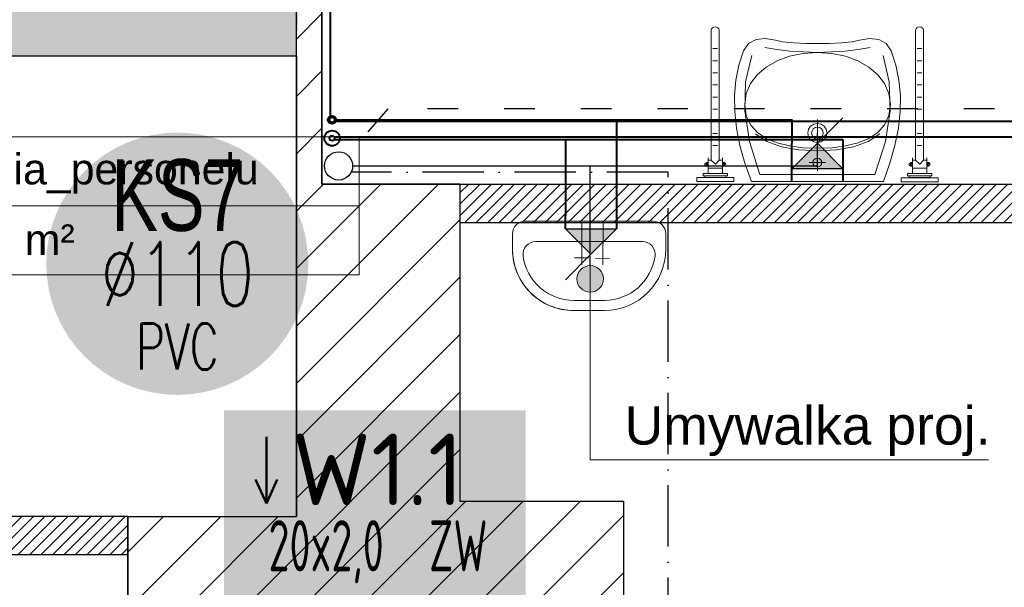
# Model space of a CAD drawing. Header units: millimetres. Extents: x 24385 to 79107, y -56478 to -23676.
# Tile 35 of 256: x 29699 to 30084, y -39687 to -39465. Entities that reach past the tile are written whole.
import ezdxf
from ezdxf.enums import TextEntityAlignment as Align
from ezdxf.lldxf.tags import DXFTag

# ---------------------------------------------------------------- set-up
doc = ezdxf.new("R2010")
doc.units = ezdxf.units.MM
doc.header["$LTSCALE"] = 2
doc.linetypes.add('ACAD_ISO03W100', pattern=[30, 12, -18])
doc.linetypes.add('ACAD_ISO10W100', pattern=[18, 12, -3, 0, -3])
for name, color, linetype, lineweight in [('0_OPIS', 7, 'Continuous', 13), ('3DPLAN_A_ARMATURA_SANITARNA', 7, 'Continuous', 9), ('3DPLAN_A_TABELKA POMIESZCZEŃ', 7, 'Continuous', 0), ('_WLK_W_OPIS', 211, 'Continuous', 9), ('A_WYBURZENIA', 6, 'Continuous', 0), ('AW_CERAMIKA', 6, 'Continuous', 9), ('Opisy', 7, 'Continuous', 13), ('sanitariaty', 2, 'Continuous', 25)]:
    doc.layers.add(name, color=color, linetype=linetype, lineweight=lineweight)
for name, color, linetype in [('3DPLAN_A_KRESKOWANIE 1', 253, 'Continuous'), ('3DPLAN_A_OPIS', 8, 'Continuous'), ('3DPLAN_A_POMIESZCZENIE NUMER', 100, 'Continuous'), ('3DPLAN_K_NOŚNA', 7, 'Continuous'), ('_WLK_oznaczenia', 211, 'Continuous'), ('A_POMIESZCZENIE OPIS', 100, 'Continuous'), ('IS_Odbiorniki', 211, 'SOLID')]:
    doc.layers.add(name, color=color, linetype=linetype)
doc.layers.add('3DPLAN_A_OBWIEDNIA', color=6, linetype='Continuous', plot=False)
for name, color, linetype, lineweight, true_color in [('cw', 7, 'Continuous', 40, 0xf79809), ('kanalizacja', 7, 'Continuous', 30, 0xbf3000), ('kanalizacja pod stropem skropliny', 7, 'Continuous', 30, 0x60bb04), ('wodociag', 7, 'Continuous', 40, 0x0e97f1)]:
    doc.layers.add(name, color=color, linetype=linetype, lineweight=lineweight, true_color=true_color)
doc.styles.add('ARIAL', font='arial.ttf')
doc.styles.add('GRZEJNIK', font='simplex.shx', dxfattribs={"width": 0.7})
doc.styles.add('isocp', font='isocpeur.ttf', dxfattribs={"width": 0.9})
tags = doc.linetypes.add('SOLID', pattern=[10, 10, 0]).pattern_tags.tags
tags[6:7] = [DXFTag(74, 4), DXFTag(75, 0), DXFTag(340, '0'), DXFTag(46, 0.0), DXFTag(50, 0.0), DXFTag(44, 0.0), DXFTag(45, 0.0)]
tags[4:5] = [DXFTag(74, 4), DXFTag(75, 0), DXFTag(340, '0'), DXFTag(46, 0.0), DXFTag(50, 0.0), DXFTag(44, 0.0), DXFTag(45, 0.0)]
pattern_1 = [(45, (-708.4828, 5623.021), (-2.24506403, 2.24506403), [])]
pattern_2 = [(45, (29206.918, -39107.05), (-11.22532, 11.22532), [])]

# ---------------------------------------------------------------- blocks, each defined once
blk = doc.blocks.new('UMYWALKA')
at = {"layer": '3DPLAN_A_ARMATURA_SANITARNA'}
for p, q in [((11, 30), (5, 30)), ((0, 25), (0, -25)), ((8, 20.87), (8, -20.87)), ((14.55, 8.04), (14.57, 2.57)), ((1, 5.49), (17.06, 5.43)), ((31, -6), (31, 6)), ((35, -6), (35, 6)), ((0.86, -2.78), (16.92, -2.85)), ((14.41, -0.23), (14.43, -5.7)), ((11, -30), (5, -30))]:
    blk.add_line(p, q, dxfattribs=at)
for centre, radius, start, end in [((5, 25), 5, 90, 180), ((11, 6), 24, 0, 90), ((13, 20.87), 5, 82.3377, 180), ((11, 6), 20, 0, 82.3377), ((11, -6), 24, 270, 0), ((11, -6), 20, 277.6623, 0), ((13, -20.87), 5, 180, 277.6623), ((5, -25), 5, 180, 270)]:
    blk.add_arc(centre, radius, start, end, dxfattribs=at)
blk = doc.blocks.new('tabelka dla tp')
at = {"layer": '3DPLAN_A_TABELKA POMIESZCZEŃ'}
for p, q in [((49.7, 54), (49.7, 0)), ((0, 27), (243.13, 27))]:
    blk.add_line(p, q, dxfattribs=at)
blk.add_lwpolyline([(0, 54), (243.13, 54), (243.13, 0), (0, 0)], close=True, dxfattribs=at)
at = {"layer": '3DPLAN_A_POMIESZCZENIE NUMER', "color": 7, "style": 'ARIAL'}
blk.add_attdef('NUMER', (2.23, 35.39), '', height=12, dxfattribs=at)
at = {"layer": 'A_POMIESZCZENIE OPIS', "insert": (112.2, 19.75), "char_height": 12, "width": 36.4122, "attachment_point": 1, "style": 'ARIAL'}
blk.add_mtext('{\\C7;m²}', dxfattribs=at)
at = {"layer": 'A_POMIESZCZENIE OPIS', "color": 7, "style": 'ARIAL'}
for tag, p in [('NAZWA', (51.73, 35.39)), ('POWIERZCHNIA', (51.06, 7.24))]:
    blk.add_attdef(tag, p, '', height=12, dxfattribs=at)
blk = doc.blocks.new('III pietrooosoo')
at = {"layer": '3DPLAN_A_KRESKOWANIE 1'}
h = blk.add_hatch(dxfattribs=at)
h.set_pattern_fill('ANSI31', color=256, scale=5, style=0)
h.set_pattern_definition(pattern_2)
h.paths.add_polyline_path([(26781.49, -39163.58), (26781.49, -38938.58), (26746.49, -38938.58), (26746.49, -39163.58)])
h.paths.add_polyline_path([(26746.49, -39423.63), (26776.05, -39423.63), (26776.05, -39388.27), (26746.49, -39388.27)])
h.paths.add_polyline_path([(26746.49, -38938.58), (26781.49, -38938.58), (26781.49, -39163.58), (26746.49, -39163.58)])
h.paths.add_polyline_path([(27368.97, -39343.08), (27368.97, -39410.08), (27375.97, -39410.08), (27375.97, -39403.08), (27410.97, -39403.08), (27410.97, -39383.75), (27409.39, -39383.75), (27410, -39383.99, -0.310329), (27410.42, -39384.6), (27410.42, -39387.03, -0.216272), (27410.19, -39387.52), (27409.53, -39388.03, -0.076898), (27409.35, -39388.12, 0.840818), (27409.47, -39388.8), (27410.15, -39388.8), (27410.15, -39388.95), (27409.47, -39388.95, -0.840818), (27409.3, -39387.98, 0.076898), (27409.44, -39387.91), (27410.1, -39387.4, 0.216272), (27410.27, -39387.03), (27410.27, -39384.6, 0.310329), (27409.95, -39384.13), (27408.97, -39383.75), (27408.97, -39315.95), (27410.97, -39315.95), (27410.97, -39109.08), (27396.97, -39109.08), (27396.97, -39304.08), (27326.97, -39304.08), (27326.97, -39321.08), (26829.97, -39321.08), (26829.97, -39251.08), (26809.49, -39251.08), (26809.49, -39321.08), (26781.49, -39321.08), (26781.49, -39387.08), (26810.97, -39387.08), (26810.97, -39343.08)])
h.paths.add_polyline_path([(28444.97, -38740.08), (28444.97, -38698.58), (28212, -38698.58), (28212, -38637.58), (28198.97, -38637.58), (28198.97, -38740.08)])
h.paths.add_polyline_path([(28624.46, -38658.58), (28601.97, -38658.58), (28601.97, -38698.58), (28559.97, -38698.58), (28559.97, -38740.08), (28624.46, -38740.08)])
h.paths.add_polyline_path([(28627.97, -38870.19), (28674.81, -38870.19), (28674.81, -38878.08), (28689.97, -38878.08), (28689.97, -38734.08), (28772.97, -38734.08), (28772.97, -38698.58), (28726.97, -38698.58), (28726.97, -38658.58), (28624.46, -38658.58), (28624.46, -38740.08), (28627.97, -38740.08)])
h.paths.add_polyline_path([(28674.81, -38878.08), (28674.81, -38870.19), (28627.97, -38870.19), (28627.97, -38897.19), (28648.97, -38897.19), (28648.97, -38878.08)])
h.paths.add_polyline_path([(28627.97, -38897.19), (28627.97, -38924.19), (28648.97, -38924.19), (28648.97, -38897.19)])
h.paths.add_polyline_path([(28648.97, -38924.19), (28627.97, -38924.19), (28627.97, -39029.08), (28204.97, -39029.08), (28204.97, -39046.08), (28245.97, -39046.08), (28245.97, -39098.08), (28618.97, -39098.08), (28618.97, -39148.34), (28648.97, -39148.34)])
h.paths.add_polyline_path([(28769.97, -39380.08), (28769.97, -39352.58), (28654.97, -39352.58), (28654.97, -39295.58), (28648.97, -39295.58), (28648.97, -39268.08), (28618.97, -39268.08), (28618.97, -39305.08), (28602.97, -39305.08), (28602.97, -39390.58), (28908.97, -39390.58), (28908.97, -39380.08)])
h.paths.add_polyline_path([(29254.97, -39636.08), (29254.97, -39479.08), (29253.97, -39456.08), (29253.97, -39299.08), (29205.97, -39299.08), (29205.97, -39365.08), (29137.97, -39365.08), (29137.97, -39390.58), (29242.97, -39390.58), (29242.97, -39525.58), (29129.97, -39525.58), (29129.97, -39588.58), (28896.97, -39588.58), (28896.97, -39613.08), (29204.97, -39613.08), (29204.97, -39636.08)])
h.paths.add_polyline_path([(28675.97, -39613.08), (28675.97, -39693.93), (28641.97, -39693.93), (28641.97, -39636.08), (28614.97, -39636.08), (28614.97, -39598.08), (28602.97, -39598.08), (28602.97, -39526.58), (28766.97, -39526.58), (28766.97, -39613.08)])
h.paths.add_polyline_path([(28575.62, -39665.5), (28722.88, -39665.5), (28722.88, -39699.91), (28575.62, -39699.91)], flags=9)
h.paths.add_polyline_path([(28641.97, -39693.93), (28641.97, -39906.08), (28675.97, -39906.08), (28675.97, -39693.93)])
h.paths.add_polyline_path([(29060.97, -38734.08), (29060.97, -38698.58), (28887.97, -38698.58), (28887.97, -38734.08)])
h.paths.add_polyline_path([(29348.97, -38734.08), (29348.97, -38698.58), (29324.97, -38698.58), (29324.97, -38658.58), (29199.97, -38658.58), (29199.97, -38698.58), (29175.97, -38698.58), (29175.97, -38734.08)])
h.paths.add_polyline_path([(29636.97, -38698.58), (29463.97, -38698.58), (29463.97, -38734.08), (29636.97, -38734.08)])
h.paths.add_polyline_path([(29924.97, -38734.08), (29924.97, -38698.58), (29901.97, -38698.58), (29901.97, -38658.58), (29776.97, -38658.58), (29776.97, -38698.58), (29751.97, -38698.58), (29751.97, -38734.08)])
h.paths.add_polyline_path([(30039.97, -38734.08), (30234.97, -38734.08), (30234.97, -38698.58), (30039.97, -38698.58)])
h.paths.add_polyline_path([(30524.97, -38734.08), (30524.97, -38698.58), (30502.97, -38698.58), (30502.97, -38658.58), (30377.97, -38658.58), (30377.97, -38698.58), (30349.97, -38698.58), (30349.97, -38734.08)])
h.paths.add_polyline_path([(30834.97, -38734.08), (30834.97, -38698.58), (30641.97, -38698.58), (30641.97, -38734.08)])
h.paths.add_polyline_path([(31048.97, -38768.58), (31550.97, -38768.58), (31550.97, -38841.08), (31594.97, -38841.08), (31594.97, -38734.08), (31625.97, -38734.08), (31625.97, -38698.58), (31098.97, -38698.58), (31098.97, -38658.58), (30973.97, -38658.58), (30973.97, -38698.58), (30948.97, -38698.58), (30948.97, -38734.08), (31048.97, -38734.08)])
h.paths.add_polyline_path([(31550.97, -39073.08), (31594.97, -39073.08), (31594.97, -39018.08), (31550.97, -39018.08)])
h.paths.add_polyline_path([(31550.97, -39378.08), (31594.97, -39378.08), (31594.97, -39250.08), (31550.97, -39250.08)])
h.paths.add_polyline_path([(31594.97, -39684.08), (31594.97, -39554.08), (31550.97, -39554.08), (31550.97, -39684.08)])
h.paths.add_polyline_path([(31594.97, -39915.08), (31594.97, -39860.08), (31550.97, -39860.08), (31550.97, -39915.08)])
h.paths.add_polyline_path([(31550.97, -40194.08), (30944.97, -40194.08), (30944.97, -40267.58), (30973.97, -40267.58), (30973.97, -40307.58), (31098.97, -40307.58), (31098.97, -40267.58), (31625.97, -40267.58), (31625.97, -40194.08), (31594.97, -40194.08), (31594.97, -40092.08), (31550.97, -40092.08), (31550.97, -40194.08)], is_closed=False)
h.paths.add_polyline_path([(30637.97, -40267.58), (30830.97, -40267.58), (30830.97, -40194.08), (30637.97, -40194.08)])
h.paths.add_polyline_path([(30345.97, -40194.08), (30345.97, -40267.58), (30369.97, -40267.58), (30369.97, -40307.58), (30494.97, -40307.58), (30494.97, -40267.58), (30520.97, -40267.58), (30520.97, -40194.08)])
h.paths.add_polyline_path([(30035.97, -40267.58), (30230.97, -40267.58), (30230.97, -40194.08), (30035.97, -40194.08)])
h.paths.add_polyline_path([(29775.97, -40161.08), (29762.97, -40161.08), (29762.97, -40198.08), (29741.97, -40198.08), (29741.97, -40267.58), (29768.97, -40267.58), (29768.97, -40307.58), (29893.97, -40307.58), (29893.97, -40267.58), (29920.97, -40267.58), (29920.97, -40194.08), (29775.97, -40194.08)])
h.paths.add_polyline_path([(29431.97, -40198.08), (29431.97, -40267.58), (29626.97, -40267.58), (29626.97, -40198.08)])
h.paths.add_polyline_path([(29140.97, -40198.08), (29140.97, -40267.58), (29161.97, -40267.58), (29161.97, -40307.58), (29286.97, -40307.58), (29286.97, -40267.58), (29316.97, -40267.58), (29316.97, -40198.08)])
h.paths.add_polyline_path([(28831.97, -40198.08), (28831.97, -40267.58), (29025.97, -40267.58), (29025.97, -40198.08)])
h.paths.add_polyline_path([(28541.97, -40267.58), (28570.97, -40267.58), (28570.97, -40307.58), (28695.97, -40307.58), (28695.97, -40267.58), (28716.97, -40267.58), (28716.97, -40198.08), (28597.43, -40198.08), (28597.12, -40198.34, -2.544085), (28595.08, -40198.08), (28541.97, -40198.08)])
h.paths.add_polyline_path([(28229.97, -40267.58), (28426.97, -40267.58), (28426.97, -40198.08), (28229.97, -40198.08)])
h.paths.add_polyline_path([(28026.62, -40155.72), (28026.62, -40307.58), (28070.97, -40307.58), (28070.97, -40267.58), (28114.97, -40267.58), (28114.97, -40198.08), (28037.97, -40198.08), (28037.97, -40155.72)])
h.paths.add_polyline_path([(28026.62, -40155.72), (27981.97, -40155.72), (27981.97, -40201.08), (27901.97, -40201.08), (27901.97, -40267.58), (27945.97, -40267.58), (27945.97, -40307.58), (28026.62, -40307.58)])
h.paths.add_polyline_path([(27916.97, -39798.79), (27920.06, -39798.79), (27920.06, -39852.79), (27916.97, -39852.79), (27916.97, -39912.08), (27981.97, -39912.08), (27981.97, -40155.72), (28026.62, -40155.72), (28026.62, -39747.08), (27916.97, -39747.08)])
h.paths.add_polyline_path([(28037.97, -39913.08), (28091.97, -39913.08), (28091.97, -39758.08), (28037.97, -39758.08), (28037.97, -39747.08), (28026.62, -39747.08), (28026.62, -40155.72), (28037.97, -40155.72)])
h.paths.add_polyline_path([(27950.97, -39566.08), (27950.97, -39590.08), (27956.97, -39590.08), (27956.97, -39657.08), (28026.62, -39657.08), (28026.62, -39566.08)])
h.paths.add_polyline_path([(28161.97, -39588.08), (28044.97, -39588.08), (28044.97, -39598.08), (28161.97, -39598.08)])
h.paths.add_polyline_path([(27590.97, -40201.08), (27590.97, -40267.58), (27726.97, -40267.58), (27726.97, -40201.08)])
h.paths.add_polyline_path([(26781.49, -40201.08), (26781.49, -40267.58), (27231.97, -40267.58), (27231.97, -40307.58), (27356.97, -40307.58), (27356.97, -40267.58), (27415.97, -40267.58), (27415.97, -40201.08)])
h.paths.add_polyline_path([(26809.49, -40155.72), (26809.49, -40201.08), (26864.97, -40201.08), (26864.97, -40155.72)])
h.paths.add_polyline_path([(26809.49, -40088.08), (26809.49, -40155.72), (26864.97, -40155.72), (26864.97, -40088.08)])
h.paths.add_polyline_path([(26809.49, -40085.08), (26809.49, -40088.08), (26864.97, -40088.08), (26864.97, -40085.08)])
h.paths.add_polyline_path([(26809.49, -39863.08), (26809.49, -39910.08), (26864.97, -39910.08), (26864.97, -39863.08)])
h.paths.add_polyline_path([(27408.97, -39315.57), (27408.97, -39313.41), (27410.97, -39313.49), (27409.05, -39313.49), (27409.05, -39315.49), (27410.97, -39315.57)], flags=16)
h.paths.add_polyline_path([(28819.95, -39558.91), (28843.99, -39558.91), (28843.99, -39578.91), (28819.95, -39578.91)], flags=24)
h.paths.add_polyline_path([(28614.3, -39470.41), (28614.3, -39446.75), (28634.3, -39446.75), (28634.3, -39470.41)], flags=24)
h.paths.add_polyline_path([(28699.15, -39459.32), (28892.58, -39459.32), (28892.58, -39432.32), (28699.15, -39432.32)])
h.paths.add_polyline_path([(28699.15, -39486.32), (28892.58, -39486.32), (28892.58, -39459.32), (28699.15, -39459.32)])
h.paths.add_polyline_path([(28699.15, -39432.32), (28892.58, -39432.32), (28892.58, -39486.32), (28699.15, -39486.32)])
h.paths.add_polyline_path([(31282.92, -38730.77), (31332.19, -38730.77), (31332.19, -38753), (31282.92, -38753)], flags=24)
h.paths.add_polyline_path([(31048.16, -38730.77), (31088.89, -38730.77), (31088.89, -38753), (31048.16, -38753)], flags=24)
h.paths.add_polyline_path([(31265.16, -38739.9, 1), (31262.75, -38738.09, 1)], flags=16)
h.paths.add_polyline_path([(28712.1, -39463.64), (28749.15, -39463.64), (28749.15, -39484.06), (28712.1, -39484.06)], flags=8)
h.paths.add_polyline_path([(28712.64, -39435.93), (28779.46, -39435.93), (28779.46, -39457.46), (28712.64, -39457.46)], flags=8)
h.paths.add_polyline_path([(28654.68, -39435.89), (28689.53, -39435.89), (28689.53, -39454.15), (28654.68, -39454.15)], flags=8)
h.paths.add_polyline_path([(28758.66, -39460.57), (28782.82, -39460.57), (28782.82, -39484.57), (28758.66, -39484.57)], flags=8)
h.paths.add_polyline_path([(28699.15, -39460.89), (28699.15, -39483.13), (28699.62, -39483.13), (28699.62, -39460.89)], flags=8)
h = blk.add_hatch(dxfattribs=at)
h.set_pattern_fill('ANSI31', color=256, scale=5, style=0)
h.set_pattern_definition(pattern_2)
h.paths.add_polyline_path([(29831.56, -39529.08), (29831.56, -39564.6), (29806.97, -39564.6), (29806.97, -39659.08), (29740.97, -39659.08), (29740.97, -39736.08), (29762.97, -39736.08), (29762.97, -39968.08), (29775.97, -39968.08), (29775.97, -39722.08), (29934.97, -39722.08), (29934.97, -39653.08), (29870.97, -39653.08), (29870.97, -39529.08), (29831.56, -39529.08)], is_closed=False)
h.paths.add_polyline_path([(29831.56, -39564.6), (29831.56, -39537.6), (29806.97, -39537.6), (29806.97, -39564.6), (29831.56, -39564.6)], is_closed=False)
h.paths.add_polyline_path([(29831.56, -39537.6), (29831.56, -39529.08), (29816.97, -39529.08), (29816.97, -39510.6), (29806.97, -39510.6), (29806.97, -39537.6), (29831.56, -39537.6)], is_closed=False)
h.paths.add_polyline_path([(29870.97, -39288.08), (29806.97, -39288.08), (29806.97, -39510.6), (29816.97, -39510.6), (29816.97, -39396.08), (29870.97, -39396.08), (29870.97, -39288.08)], is_closed=False)
h.paths.add_polyline_path([(30468.97, -39528.08), (30406.97, -39528.08), (30406.97, -39637.08), (30468.97, -39637.08), (30468.97, -39528.08)], is_closed=False)
h.paths.add_polyline_path([(31056.97, -39571.08), (31006.97, -39571.08), (31006.97, -39626.08), (31056.97, -39626.08), (31056.97, -39571.08)], is_closed=False)
h.paths.add_polyline_path([(31006.97, -39302.08), (31006.97, -39356.08), (31056.97, -39356.08), (31056.97, -39302.08), (31006.97, -39302.08)], is_closed=False)
at = {"layer": '3DPLAN_A_OPIS', "lineweight": 0, "transparency": 33554687}
h = blk.add_hatch(dxfattribs=at)
h.set_pattern_fill('ANSI31', color=1)
h.set_pattern_definition(pattern_1)
h.paths.add_polyline_path([(31040.47, -39540.09), (31025.97, -39540.09), (31025.97, -39571.08), (31040.47, -39571.08), (31040.47, -39540.09)], is_closed=False)
h.paths.add_polyline_path([(31025.97, -39356.08), (31025.97, -39437.09), (31040.47, -39437.09), (31040.47, -39356.08), (31025.97, -39356.08)], is_closed=False)
h.paths.add_polyline_path([(31025.97, -39276.02), (31025.97, -39302.08), (31040.47, -39302.08), (31040.47, -39276.02), (31025.97, -39276.02)], is_closed=False)
h.paths.add_polyline_path([(30899.46, -39133.34), (30899.46, -39148.34), (31025.47, -39148.34), (31025.47, -39173.02), (31040.47, -39173.02), (31040.47, -38911.08), (31025.47, -38911.08), (31025.47, -39133.34), (30899.46, -39133.34)], is_closed=False)
h.paths.add_polyline_path([(31031.51, -38983.4), (31047.93, -38983.4), (31047.93, -39003.4), (31031.51, -39003.4)], flags=9)
h.paths.add_polyline_path([(31031.51, -39079.16), (31047.93, -39079.16), (31047.93, -39099.16), (31031.51, -39099.16)], flags=9)
h.paths.add_polyline_path([(31040.47, -38911.08), (31040.47, -38842.38), (31025.47, -38842.38), (31025.47, -38911.08), (31040.47, -38911.08)], is_closed=False)
h.paths.add_polyline_path([(31025.47, -38842.38), (31040.47, -38842.38), (31040.47, -38777.72), (31025.47, -38777.72), (31025.47, -38842.38)], is_closed=False)
h.paths.add_polyline_path([(31040.47, -38777.72), (31040.47, -38734.08), (31025.47, -38734.08), (31025.47, -38777.72), (31040.47, -38777.72)], is_closed=False)
h.paths.add_polyline_path([(30751.44, -38768.58), (30751.44, -38734.08), (30736.44, -38734.08), (30736.44, -38768.58), (30751.44, -38768.58)], is_closed=False)
h.paths.add_polyline_path([(30736.44, -39133.34), (30617.47, -39133.34), (30617.47, -39148.34), (30796.46, -39148.34), (30796.46, -39133.34), (30751.44, -39133.34), (30751.44, -38768.58), (30736.44, -38768.58), (30736.44, -39133.34)], is_closed=False)
h.paths.add_polyline_path([(30359.46, -39133.34), (30359.46, -39148.34), (30514.47, -39148.34), (30514.47, -39133.34), (30444.47, -39133.34), (30444.47, -38911.08), (30429.47, -38911.08), (30429.47, -39133.34), (30359.46, -39133.34)], is_closed=False)
h.paths.add_polyline_path([(30429.47, -38911.08), (30444.47, -38911.08), (30444.47, -38851.08), (30429.47, -38851.08), (30429.47, -38911.08)], is_closed=False)
h.paths.add_polyline_path([(30444.47, -38777.72), (30429.47, -38777.72), (30429.47, -38842.38), (30444.47, -38842.38), (30444.47, -38777.72)], is_closed=False)
h.paths.add_polyline_path([(30429.47, -38734.08), (30429.47, -38777.72), (30444.47, -38777.72), (30444.47, -38734.08), (30429.47, -38734.08)], is_closed=False)
h.paths.add_polyline_path([(30177.51, -38734.08), (30162.51, -38734.08), (30162.51, -38768.58), (30177.51, -38768.58), (30177.51, -38734.08)], is_closed=False)
h.paths.add_polyline_path([(30162.51, -38862.1), (30177.51, -38862.1), (30177.51, -38768.58), (30162.51, -38768.58), (30162.51, -38862.1)], is_closed=False)
h.paths.add_polyline_path([(30162.51, -39133.34), (30071.47, -39133.34), (30071.47, -39148.34), (30256.46, -39148.34), (30256.46, -39133.34), (30177.51, -39133.34), (30177.51, -39005.38), (30162.51, -39005.38), (30162.51, -39133.34)], is_closed=False)
h.paths.add_polyline_path([(29898.47, -38734.08), (29883.47, -38734.08), (29883.47, -38768.58), (29898.47, -38768.58), (29898.47, -38734.08)], is_closed=False)
h.paths.add_polyline_path([(29898.47, -38851.08), (29898.47, -38768.58), (29883.47, -38768.58), (29883.47, -38851.08), (29898.47, -38851.08)], is_closed=False)
h.paths.add_polyline_path([(29744.51, -39133.34), (29744.51, -39148.34), (29858.97, -39148.34), (29858.97, -39163.08), (29870.97, -39163.08), (29870.97, -39148.34), (29968.47, -39148.34), (29968.47, -39133.34), (29898.47, -39133.34), (29898.47, -38851.08), (29883.47, -38851.08), (29883.47, -39133.34), (29744.51, -39133.34)], is_closed=False)
h.paths.add_polyline_path([(29501.43, -39133.34), (29501.43, -39148.34), (29641.51, -39148.34), (29641.51, -39133.34), (29596.47, -39133.34), (29596.47, -38851.08), (29581.47, -38851.08), (29581.47, -39133.34), (29501.43, -39133.34)], is_closed=False)
h.paths.add_polyline_path([(29596.47, -38851.08), (29596.47, -38768.58), (29581.47, -38768.58), (29581.47, -38851.08), (29596.47, -38851.08)], is_closed=False)
h.paths.add_polyline_path([(29581.47, -38768.58), (29596.47, -38768.58), (29596.47, -38734.08), (29581.47, -38734.08), (29581.47, -38768.58)], is_closed=False)
h.paths.add_polyline_path([(29294.47, -38734.08), (29279.47, -38734.08), (29279.47, -38768.58), (29294.47, -38768.58), (29294.47, -38734.08)], is_closed=False)
h.paths.add_polyline_path([(29294.47, -38851.08), (29294.47, -38768.58), (29279.47, -38768.58), (29279.47, -38851.08), (29294.47, -38851.08)], is_closed=False)
h.paths.add_polyline_path([(28912.42, -39133.34), (28912.42, -39148.34), (29086.43, -39148.34), (29086.43, -39133.34), (28992.47, -39133.34), (28992.47, -39005.38), (28977.47, -39005.38), (28977.47, -39133.34), (28912.42, -39133.34)], is_closed=False)
h.paths.add_polyline_path([(28992.47, -38851.08), (28992.47, -38768.58), (28977.47, -38768.58), (28977.47, -38851.08), (28992.47, -38851.08)], is_closed=False)
h.paths.add_polyline_path([(28992.47, -38734.08), (28977.47, -38734.08), (28977.47, -38768.58), (28992.47, -38768.58), (28992.47, -38734.08)], is_closed=False)
h.paths.add_polyline_path([(28992.47, -38862.1), (28992.47, -38851.08), (28977.47, -38851.08), (28977.47, -38862.1), (28992.47, -38862.1)], is_closed=False)
h.paths.add_polyline_path([(28648.97, -39148.34), (28809.42, -39148.34), (28809.42, -39133.34), (28648.97, -39133.34), (28648.97, -39148.34)], is_closed=False)
h.paths.add_polyline_path([(31030.4, -38739.9, 1), (31027.99, -38738.09, 1), (31030.4, -38739.9, 1)], is_closed=False, flags=16)
h.paths.add_polyline_path([(30742.48, -39079.16), (30758.91, -39079.16), (30758.91, -39099.16), (30742.48, -39099.16)], flags=24)
h.paths.add_polyline_path([(30435.51, -39079.16), (30451.93, -39079.16), (30451.93, -39099.16), (30435.51, -39099.16)], flags=24)
h.paths.add_polyline_path([(30435.51, -39008.4), (30451.93, -39008.4), (30451.93, -39028.4), (30435.51, -39028.4)], flags=24)
h.paths.add_polyline_path([(29889.51, -39079.16), (29905.93, -39079.16), (29905.93, -39099.16), (29889.51, -39099.16)], flags=24)
h.paths.add_polyline_path([(29587.51, -39079.16), (29603.93, -39079.16), (29603.93, -39099.16), (29587.51, -39099.16)], flags=24)
h.paths.add_polyline_path([(28983.51, -39079.16), (28999.93, -39079.16), (28999.93, -39099.16), (28983.51, -39099.16)], flags=24)
h = blk.add_hatch(dxfattribs=at)
h.set_pattern_fill('ANSI31', color=1)
h.set_pattern_definition(pattern_1)
h.paths.add_polyline_path([(29870.97, -39163.08), (29870.97, -39148.34), (29858.97, -39148.34), (29858.97, -39163.08), (29870.97, -39163.08)], is_closed=False)
h.paths.add_polyline_path([(29858.97, -39276.08), (29858.97, -39288.08), (29870.97, -39288.08), (29870.97, -39276.08), (29858.97, -39276.08)], is_closed=False)
h.paths.add_polyline_path([(30111.97, -39300.08), (30111.97, -39322.08), (30123.97, -39322.08), (30123.97, -39288.08), (29870.97, -39288.08), (29870.97, -39300.08), (30111.97, -39300.08)], is_closed=False)
h.paths.add_polyline_path([(30233.97, -39529.08), (30124.47, -39529.08), (30123.97, -39529.08), (30123.97, -39433.08), (30111.97, -39433.08), (30111.97, -39529.08), (29870.97, -39529.08), (29870.97, -39541.08), (30233.97, -39541.08), (30233.97, -39529.08)], is_closed=False)
h.paths.add_polyline_path([(30406.97, -39529.08), (30336.97, -39529.08), (30336.97, -39541.08), (30406.97, -39541.08), (30406.97, -39529.08)], is_closed=False)
h.paths.add_polyline_path([(30336.97, -39544.08), (30406.97, -39544.08), (30406.97, -39541.08), (30336.97, -39541.08), (30336.97, -39544.08)], is_closed=False)
h.paths.add_polyline_path([(30233.97, -39544.08), (30233.97, -39541.08), (29870.97, -39541.08), (29870.97, -39544.08), (30233.97, -39544.08)], is_closed=False)
h = blk.add_hatch(dxfattribs=at)
h.set_pattern_fill('ANSI31', color=1)
h.set_pattern_definition(pattern_1)
h.paths.add_polyline_path([(29654.13, -39300.58), (29654.73, -39300.08), (29660.9, -39300.08), (29660.9, -39300.58)])
h.paths.add_polyline_path([(29583, -39300.58), (29583.08, -39300.58), (29583.08, -39288.16), (29660.92, -39288.16), (29660.92, -39300.58), (29806.97, -39300.58), (29806.97, -39288.08), (29570.5, -39288.08), (29570.5, -39322.89), (29583, -39322.89)])
h.paths.add_polyline_path([(29570.5, -39425.89), (29570.5, -39456.08), (29583, -39456.08), (29583, -39425.89)])
h.paths.add_polyline_path([(29570.5, -39456.08), (29570.5, -39479.08), (29583, -39479.08), (29583, -39456.08)])
h.paths.add_polyline_path([(29583, -39479.08), (29570.5, -39479.08), (29570.5, -39659.08), (29419.88, -39659.08), (29419.88, -39674.08), (29740.97, -39674.08), (29740.97, -39659.08), (29583, -39659.08)])
h.paths.add_polyline_path([(29254.97, -39674.08), (29316.88, -39674.08), (29316.88, -39659.08), (29254.97, -39659.08)])
at = {"layer": 'A_WYBURZENIA', "transparency": 33554687}
h = blk.add_hatch(dxfattribs=at)
h.set_pattern_fill('DOTS', color=256)
h.set_pattern_definition([(0, (10794.5573, -19643.2417), (0.79375, 1.5875), [0, -1.5875])])
h.paths.add_polyline_path([(29581.4, -39479.08), (29806.97, -39479.08), (29807.97, -39456.08), (29581.4, -39456.08), (29581.4, -39479.08)], is_closed=False)
h.paths.add_polyline_path([(29569.4, -39479.08), (29581.4, -39479.08), (29581.4, -39456.08), (29569.4, -39456.08), (29569.4, -39479.08)], is_closed=False)
h.paths.add_polyline_path([(29309.47, -39479.08), (29569.4, -39479.08), (29569.4, -39456.08), (29308.91, -39456.08, -0.144411), (29309.46, -39457.96), (29309.47, -39479.08)], is_closed=False)
h.paths.add_polyline_path([(29308.91, -39456.08), (29305.99, -39456.08, -0.439637), (29304.27, -39457.96, -0.053697), (29272.32, -39457.97, -0.279552), (29274.64, -39464.86, 0.083254), (29272.96, -39479.08), (29309.47, -39479.08), (29309.46, -39457.96, 0.144411), (29308.91, -39456.08)], is_closed=False)
h.paths.add_polyline_path([(29272.96, -39479.08, -0.083254), (29274.64, -39464.86, 1.101983), (29260.78, -39463.13, 0.0716), (29259.09, -39479.08), (29272.96, -39479.08)], is_closed=False)
h.paths.add_polyline_path([(29272.32, -39457.97, 0.053697), (29304.27, -39457.96, 0.439637), (29305.99, -39456.08), (29253.97, -39456.08), (29254.97, -39479.08), (29259.09, -39479.08, -0.0716), (29260.78, -39463.13, -0.62874), (29272.32, -39457.97)], is_closed=False)
at = {"layer": 'Opisy', "ltscale": 0.5, "transparency": 33554687}
h = blk.add_hatch(color=256, dxfattribs=at)
h.dxf.hatch_style = 1
h.paths.add_polyline_path([(29920.4, -39571.15), (29920.4, -39561.25, 0.73336)])
h.paths.add_polyline_path([(29920.4, -39561.25), (29920.4, -39571.15, 0.076465), (29921.96, -39571.39, 1.165591)])
at = {"layer": '3DPLAN_A_OBWIEDNIA'}
blk.add_lwpolyline([(28037.97, -40155.72), (29762.97, -40155.72), (29762.97, -39736.08), (29740.97, -39736.08), (29740.97, -39659.08), (29806.97, -39659.08), (29806.97, -39479.08), (29254.97, -39479.08), (29254.97, -39636.08), (29204.97, -39636.08), (29204.97, -39613.08), (28896.97, -39613.08)], dxfattribs=at)
at = {"layer": '3DPLAN_A_OPIS', "color": 1, "lineweight": 30}
for p, q in [((29870.97, -39529.08), (30111.97, -39529.08)), ((29870.97, -39544.08), (30233.97, -39544.08)), ((29740.97, -39659.08), (29583, -39659.08)), ((29740.97, -39674.08), (29419.88, -39674.08))]:
    blk.add_line(p, q, dxfattribs=at)
at = {"layer": '3DPLAN_K_NOŚNA'}
for p, q in [((29816.97, -39529.08), (29816.97, -39396.08)), ((29806.97, -39479.08), (29806.97, -39659.08)), ((29870.97, -39529.08), (29816.97, -39529.08)), ((29870.97, -39529.08), (29870.97, -39653.08)), ((29870.97, -39653.08), (29934.97, -39653.08)), ((29934.97, -39653.08), (29934.97, -39722.08)), ((29740.97, -39659.08), (29740.97, -39736.08)), ((29740.97, -39659.08), (29806.97, -39659.08))]:
    blk.add_line(p, q, dxfattribs=at)
blk.add_lwpolyline([(29740.97, -39659.08), (29806.97, -39659.08), (29806.97, -39479.08), (29806.97, -39288.08), (29870.97, -39288.08), (29870.97, -39396.08), (29816.97, -39396.08), (29816.97, -39529.08), (29870.97, -39529.08), (29870.97, -39653.08), (29934.97, -39653.08), (29934.97, -39722.08), (29775.97, -39722.08), (29775.97, -39968.08), (29762.97, -39968.08), (29762.97, -39736.08), (29740.97, -39736.08), (29740.97, -39659.08)], dxfattribs=at)
at = {"layer": 'A_WYBURZENIA', "transparency": 33554687}
blk.add_line((29254.97, -39479.08), (29806.97, -39479.08), dxfattribs=at)
at = {"layer": 'AW_CERAMIKA'}
blk.add_line((29806.97, -39456.08), (29806.97, -39479.08), dxfattribs=at)
at = {"layer": 'Opisy', "ltscale": 0.5}
for p, q in [((29921.96, -39561.01), (29921.96, -39636.93)), ((29921.96, -39636.93), (30077.91, -39636.93))]:
    blk.add_line(p, q, dxfattribs=at)
blk.add_circle((29921.96, -39566.2), 5.19, dxfattribs=at)
at = {"layer": 'sanitariaty', "color": 8, "lineweight": 0}
for p, q in [((29969.33, -39519.79), (29969.31, -39468.92)), ((29972.48, -39519.79), (29972.46, -39468.92)), ((30049.33, -39519.79), (30049.31, -39468.92)), ((30052.48, -39519.79), (30052.46, -39468.92)), ((29971.82, -39476.09), (29969.92, -39476.09)), ((30051.82, -39476.09), (30049.92, -39476.09)), ((29971.82, -39480.84), (29969.92, -39480.84)), ((30051.82, -39480.84), (30049.92, -39480.84)), ((29971.82, -39485.58), (29969.92, -39485.58)), ((30051.82, -39485.58), (30049.92, -39485.58)), ((29971.82, -39490.33), (29969.92, -39490.33)), ((30051.82, -39490.33), (30049.92, -39490.33)), ((29971.82, -39495.07), (29969.92, -39495.07)), ((30051.82, -39495.07), (30049.92, -39495.07)), ((29971.82, -39499.82), (29969.92, -39499.82)), ((30051.82, -39499.82), (30049.92, -39499.82)), ((29971.81, -39504.56), (29969.92, -39504.56)), ((30051.81, -39504.56), (30049.92, -39504.56)), ((29971.81, -39509.31), (29969.92, -39509.31)), ((30051.81, -39509.31), (30049.92, -39509.31)), ((29971.82, -39514.05), (29969.92, -39514.05)), ((30051.82, -39514.05), (30049.92, -39514.05)), ((29967.34, -39520.99), (29967.8, -39520.99)), ((29967.34, -39521.74), (29967.8, -39521.74)), ((29974.49, -39520.99), (29974.03, -39520.99)), ((29974.49, -39521.74), (29974.03, -39521.74)), ((30047.34, -39520.99), (30047.8, -39520.99)), ((30047.34, -39521.74), (30047.8, -39521.74)), ((30054.49, -39520.99), (30054.03, -39520.99)), ((30054.49, -39521.74), (30054.03, -39521.74))]:
    blk.add_line(p, q, dxfattribs=at)
for points in [[(30010.9, -39474.13), (30015.5, -39474.1), (30020.32, -39473.85), (30024.54, -39473.42), (30027.36, -39472.86), (30031.3, -39472.13), (30034.89, -39472.56), (30037.83, -39474.17), (30039.78, -39477.02), (30041.62, -39482.63), (30042.82, -39488.46), (30043.37, -39494.5), (30043.29, -39500.76), (30042.58, -39507.25), (30041.25, -39513.98), (30039.29, -39520.94), (30036.71, -39528.14), (30010.9, -39528.14), (29985.09, -39528.14), (29982.51, -39520.94), (29980.55, -39513.98), (29979.22, -39507.25), (29978.51, -39500.76), (29978.43, -39494.5), (29978.98, -39488.46), (29980.18, -39482.63), (29982.01, -39477.02), (29983.97, -39474.17), (29986.91, -39472.56), (29990.5, -39472.13), (29994.44, -39472.86), (29997.26, -39473.42), (30001.48, -39473.85), (30006.3, -39474.1), (30010.9, -39474.13)], [(30010.9, -39512.88), (30012.36, -39512.58), (30013.55, -39511.78), (30014.35, -39510.58), (30014.65, -39509.13), (30014.35, -39507.67), (30013.55, -39506.48), (30012.36, -39505.67), (30010.9, -39505.38), (30009.44, -39505.67), (30008.25, -39506.48), (30007.44, -39507.67), (30007.15, -39509.13), (30007.44, -39510.58), (30008.25, -39511.78), (30009.44, -39512.58), (30010.9, -39512.88)], [(30010.9, -39511.43), (30011.79, -39511.25), (30012.53, -39510.75), (30013.02, -39510.02), (30013.2, -39509.13), (30013.02, -39508.23), (30012.53, -39507.5), (30011.79, -39507.01), (30010.9, -39506.83), (30010.01, -39507.01), (30009.27, -39507.5), (30008.78, -39508.23), (30008.6, -39509.13), (30008.78, -39510.02), (30009.27, -39510.75), (30010.01, -39511.25), (30010.9, -39511.43)], [(29967.34, -39522.08), (29967.34, -39520.65), (29967.81, -39520.65), (29967.81, -39522.08)], [(29967.8, -39521.74), (29967.8, -39520.99), (29968.08, -39520.99), (29968.08, -39521.74)], [(29974.03, -39521.74), (29974.03, -39520.99), (29973.75, -39520.99), (29973.75, -39521.74)], [(29974.49, -39522.08), (29974.49, -39520.65), (29974.02, -39520.65), (29974.02, -39522.08)], [(30010.9, -39522.42), (30011.58, -39522.28), (30012.14, -39521.9), (30012.51, -39521.35), (30012.65, -39520.67), (30012.51, -39519.98), (30012.14, -39519.43), (30011.58, -39519.05), (30010.9, -39518.91), (30010.22, -39519.05), (30009.66, -39519.43), (30009.29, -39519.98), (30009.15, -39520.67), (30009.29, -39521.35), (30009.66, -39521.9), (30010.22, -39522.28), (30010.9, -39522.42)], [(30047.34, -39522.08), (30047.34, -39520.65), (30047.81, -39520.65), (30047.81, -39522.08)], [(30047.8, -39521.74), (30047.8, -39520.99), (30048.08, -39520.99), (30048.08, -39521.74)], [(30054.03, -39521.74), (30054.03, -39520.99), (30053.75, -39520.99), (30053.75, -39521.74)], [(30054.49, -39522.08), (30054.49, -39520.65), (30054.02, -39520.65), (30054.02, -39522.08)], [(29975.64, -39525.93), (29975.64, -39524.98), (29966.15, -39524.98), (29966.15, -39525.93)], [(29975.04, -39525.93), (29975.04, -39526.5), (29966.81, -39526.5), (29966.81, -39525.93)], [(29973.75, -39524.98), (29973.75, -39522.92), (29968.08, -39522.92), (29968.08, -39524.98)], [(30055.64, -39525.93), (30055.64, -39524.98), (30046.15, -39524.98), (30046.15, -39525.93)], [(30055.04, -39525.93), (30055.04, -39526.5), (30046.81, -39526.5), (30046.81, -39525.93)], [(30053.75, -39524.98), (30053.75, -39522.92), (30048.08, -39522.92), (30048.08, -39524.98)], [(29978.16, -39528.14), (29978.16, -39526.5), (29963.64, -39526.5), (29963.64, -39528.14)], [(30058.19, -39528.26), (30058.19, -39526.62), (30043.67, -39526.62), (30043.67, -39528.26)]]:
    blk.add_lwpolyline(points, close=True, dxfattribs=at)
for points in [[(30031.54, -39475.63), (30026.84, -39476.51), (30021.75, -39477.06), (30016.41, -39477.4), (30010.91, -39477.62), (30005.42, -39477.4), (30000.07, -39477.06), (29994.99, -39476.51), (29990.29, -39475.63)], [(29982.45, -39498), (29983.04, -39493.72), (29984.72, -39489.81), (29987.37, -39486.33), (29990.86, -39483.35), (29995.09, -39480.92), (29999.91, -39479.1), (30005.22, -39477.97), (30010.88, -39477.58), (30016.56, -39477.97), (30021.88, -39479.1), (30026.73, -39480.92), (30030.99, -39483.35), (30034.51, -39486.33), (30037.19, -39489.81), (30038.88, -39493.72), (30039.48, -39498)], [(30036.57, -39478.86), (30039.04, -39489.16), (30039.35, -39500.4), (30037.49, -39512.49), (30033.41, -39525.34), (30010.9, -39525.34), (29988.39, -39525.34), (29984.31, -39512.49), (29982.45, -39500.4), (29982.76, -39489.16), (29985.23, -39478.86)], [(29982.45, -39498), (29983.04, -39502.31), (29984.73, -39505.92), (29987.39, -39508.88), (29990.9, -39511.22), (29995.14, -39512.97), (29999.98, -39514.18), (30005.3, -39514.88), (30010.97, -39515.1), (30016.63, -39514.88), (30021.95, -39514.18), (30026.79, -39512.97), (30031.03, -39511.22), (30034.54, -39508.88), (30037.2, -39505.92), (30038.89, -39502.31), (30039.48, -39498)], [(30010.9, -39503.88), (30010.9, -39514.38)], [(29986.64, -39509.4), (29991.15, -39512.43), (29996.89, -39514.51), (30003.59, -39515.72), (30010.97, -39516.1), (30018.34, -39515.72), (30025.04, -39514.51), (30030.78, -39512.43), (30035.29, -39509.4)], [(30010.9, -39517.41), (30010.9, -39523.92)], [(29973.75, -39522.92), (29973.75, -39518.81), (29973.75, -39519.79), (29972.48, -39519.79), (29970.95, -39521.32), (29969.33, -39519.79), (29968.08, -39519.79), (29968.08, -39518.81), (29968.08, -39522.92), (29973.75, -39522.92)], [(30007.65, -39520.67), (30014.15, -39520.67)], [(30053.75, -39522.92), (30053.75, -39518.81), (30053.75, -39519.79), (30052.48, -39519.79), (30050.95, -39521.32), (30049.33, -39519.79), (30048.08, -39519.79), (30048.08, -39518.81), (30048.08, -39522.92), (30053.75, -39522.92)]]:
    blk.add_lwpolyline(points, dxfattribs=at)
for centre, radius, start, end in [((29970.89, -39469.17), 1.6, 9.0986, 170.9014), ((30050.89, -39469.17), 1.6, 9.0986, 170.9014), ((29967.32, -39521.36), 0.522, 88.4102, 269.2932), ((29974.5, -39521.36), 0.522, 270.7068, 91.5898), ((30047.32, -39521.36), 0.522, 88.4102, 269.2932), ((30054.5, -39521.36), 0.522, 270.7068, 91.5898)]:
    blk.add_arc(centre, radius, start, end, dxfattribs=at)
at = {"layer": '3DPLAN_A_ARMATURA_SANITARNA', "color": 3, "rotation": 270}
blk.add_blockref('UMYWALKA', (29921.53, -39543.58), dxfattribs=at)
at = {"layer": '3DPLAN_A_TABELKA POMIESZCZEŃ', "ltscale": 0.5}
ref = blk.add_blockref('tabelka dla tp', (29588.43, -39564.6), dxfattribs=at)
ref.add_attrib('NUMER', '3.25', (29595.95, -39529.22), dxfattribs={"layer": '3DPLAN_A_POMIESZCZENIE NUMER', "color": 0, "height": 12, "style": 'ARIAL'})
ref.add_attrib('NAZWA', 'Szatnia_personelu', (29653.38, -39529.22), dxfattribs={"layer": 'A_POMIESZCZENIE OPIS', "color": 0, "height": 12, "style": 'ARIAL'})
ref.add_attrib('POWIERZCHNIA', '7,80', (29653.38, -39556.97), dxfattribs={"layer": 'A_POMIESZCZENIE OPIS', "color": 0, "height": 12, "style": 'ARIAL'})
at = {"layer": '3DPLAN_A_OPIS', "color": 1, "lineweight": 30, "style": 'ARIAL'}
blk.add_attdef('31,21M2', (31149.87, -39031.42), '', height=12, dxfattribs=at)
at = {"layer": '3DPLAN_A_TABELKA POMIESZCZEŃ', "ltscale": 0.5, "style": 'ARIAL'}
blk.add_attdef('REJESTRACJA', (28148.53, -39789.87), '', height=12, dxfattribs=at)
at = {"layer": 'Opisy', "ltscale": 0.5, "insert": (29935.43, -39616), "char_height": 15, "width": 685.9992, "attachment_point": 1, "style": 'ARIAL'}
blk.add_mtext('Umywalka proj.', dxfattribs=at)

msp = doc.modelspace()

# ---------------------------------------------------------------- hatches: boundary and pattern name
at = {"layer": '_WLK_oznaczenia'}
msp.add_hatch(color=255, dxfattribs=at).paths.add_polyline_path([(29809.25, -39560.27, -1), (29711.45, -39560.27, -1)])
at = {"layer": '_WLK_W_OPIS'}
msp.add_hatch(color=255, dxfattribs=at).paths.add_polyline_path([(29781.91, -39745.84), (29893.34, -39745.84), (29893.34, -39620.98), (29781.91, -39620.98)])
at = {"layer": 'IS_Odbiorniki', "true_color": 0xffffff}
for points in [[(30020.9, -39523.14), (30000.9, -39523.14), (30010.9, -39513.14)], [(29912.26, -39546.58), (29932.26, -39546.58), (29922.26, -39556.58)]]:
    msp.add_hatch(color=7, dxfattribs=at).paths.add_polyline_path(points)

# ---------------------------------------------------------------- linework, layer by layer
at = {"layer": '_WLK_oznaczenia', "lineweight": 50}
msp.add_line((29795.22, -39654.01), (29795.22, -39627.92), dxfattribs=at)
at = {"layer": '_WLK_oznaczenia'}
msp.add_lwpolyline([(29809.25, -39560.27, 4.8, 4.8, -1), (29711.45, -39560.27, 4.8, 4.8, -1)], format="xyseb", close=True, dxfattribs=at)
at = {"layer": '_WLK_W_OPIS', "color": 211, "lineweight": 50}
for q in [(29790.96, -39644.63), (29799.47, -39644.63)]:
    msp.add_line((29795.22, -39654.01), q, dxfattribs=at)
at = {"layer": '_WLK_W_OPIS', "const_width": 6.68}
msp.add_lwpolyline([(29781.91, -39745.84), (29893.34, -39745.84), (29893.34, -39620.98), (29781.91, -39620.98)], close=True, dxfattribs=at)
at = {"layer": 'cw', "color": 242, "true_color": 0xd2021d}
for p, q in [((29821.8, -39511.63), (29912.26, -39511.63)), ((29912.26, -39511.63), (29912.26, -39541.58)), ((29912.26, -39511.63), (30020.9, -39511.63)), ((30020.9, -39511.63), (30020.9, -39513.11)), ((30020.9, -39513.11), (30020.9, -39528.14)), ((29912.26, -39546.58), (29912.26, -39541.58)), ((29912.26, -39546.58), (29912.26, -39541.58))]:
    msp.add_line(p, q, dxfattribs=at)
at = {"layer": 'cw'}
msp.add_lwpolyline([(29821.73, -39510.6), (30863.55, -39510.6), (30863.55, -39343.02), (30864.17, -39343.02)], dxfattribs=at)
for radius in [3, 1]:
    msp.add_circle((29820.91, -39511.17), radius, dxfattribs=at)
at = {"layer": 'IS_Odbiorniki'}
for p, q in [((30010.9, -39513.14), (30020.9, -39503.14)), ((30000.9, -39523.14), (30010.9, -39513.14)), ((30010.9, -39513.14), (30020.9, -39523.14)), ((30020.9, -39523.14), (30000.9, -39523.14)), ((30000.9, -39523.14), (30000.9, -39528.14)), ((30020.9, -39523.14), (30020.9, -39528.14)), ((29932.26, -39546.58), (29932.26, -39541.58)), ((29912.26, -39546.58), (29932.26, -39546.58)), ((29922.26, -39556.58), (29912.26, -39546.58)), ((29932.26, -39546.58), (29922.26, -39556.58)), ((29922.26, -39556.58), (29912.26, -39566.58))]:
    msp.add_line(p, q, dxfattribs=at)
at = {"layer": 'kanalizacja', "linetype": 'ACAD_ISO03W100', "ltscale": 0.5}
msp.add_lwpolyline([(30869.97, -39353.01), (30860.24, -39353.01), (30860.24, -39499.63), (29842.71, -39499.63), (29823.47, -39522.01)], dxfattribs=at)
at = {"layer": 'kanalizacja'}
for points in [[(29828.97, -39522.01), (30010.9, -39522.01), (30010.9, -39509.13)], [(29921.96, -39561.01), (29921.96, -39522.01)]]:
    msp.add_lwpolyline(points, dxfattribs=at)
msp.add_circle((29823.47, -39522.01), 5.5, dxfattribs=at)
at = {"layer": 'kanalizacja pod stropem skropliny', "linetype": 'ACAD_ISO10W100'}
msp.add_lwpolyline([(30720.71, -39748.54), (30720.71, -39706.93), (29952.48, -39706.93), (29952.48, -39524.38), (29828.44, -39524.38)], dxfattribs=at)
at = {"layer": 'wodociag', "color": 110, "true_color": 0x15fb77}
for p, q in [((30000.9, -39528.14), (30000.9, -39513.11)), ((29932.26, -39541.58), (29932.26, -39546.58))]:
    msp.add_line(p, q, dxfattribs=at)
for points in [[(29872.05, -39315.72), (29868.04, -39315.72), (29868.04, -39399.98), (29820.13, -39399.98), (29820.13, -39503.33)], [(29821.91, -39503.95), (29932.26, -39503.95), (29932.26, -39541.58)], [(29932.26, -39503.95), (30000.9, -39503.95), (30000.9, -39513.11)]]:
    msp.add_lwpolyline(points, dxfattribs=at)
at = {"layer": 'wodociag'}
msp.add_lwpolyline([(29821.72, -39504.53), (30865.73, -39504.53), (30865.73, -39363.02)], dxfattribs=at)
for radius in [1.6, 1]:
    msp.add_circle((29820.91, -39503.95), radius, dxfattribs=at)

# ---------------------------------------------------------------- block references
at = {"layer": '0_OPIS'}
msp.add_blockref('III pietrooosoo', (0, 0), dxfattribs=at)
at = {"layer": '3DPLAN_A_ARMATURA_SANITARNA', "color": 3, "rotation": 270}
msp.add_blockref('UMYWALKA', (29921.53, -39543.58), dxfattribs=at)

# ---------------------------------------------------------------- texts
at = {"layer": '_WLK_oznaczenia', "width": 0.7}
for s, height, style, p in [('KS7', 28, 'ARIAL', (29760.35, -39547.39)), ('%%c110', 25, 'GRZEJNIK', (29760.35, -39576.79)), ('PVC', 18, 'GRZEJNIK', (29760.35, -39601.67))]:
    msp.add_text(s, height=height, dxfattribs=dict(at, style=style)).set_placement(p, align=Align.CENTER)
at = {"layer": '_WLK_W_OPIS', "style": 'isocp'}
msp.add_text('W1.1', height=28, dxfattribs=at).set_placement((29838.74, -39654.69), align=Align.CENTER)
at = {"layer": '_WLK_W_OPIS', "style": 'isocp', "width": 0.6}
msp.add_text('20x2,0', height=20, dxfattribs=at).set_placement((29841.15, -39680.57), align=Align.RIGHT)
msp.add_text('ZW', height=20, dxfattribs=at).set_placement((29858.91, -39680.57))

doc.saveas('drawing.dxf')
